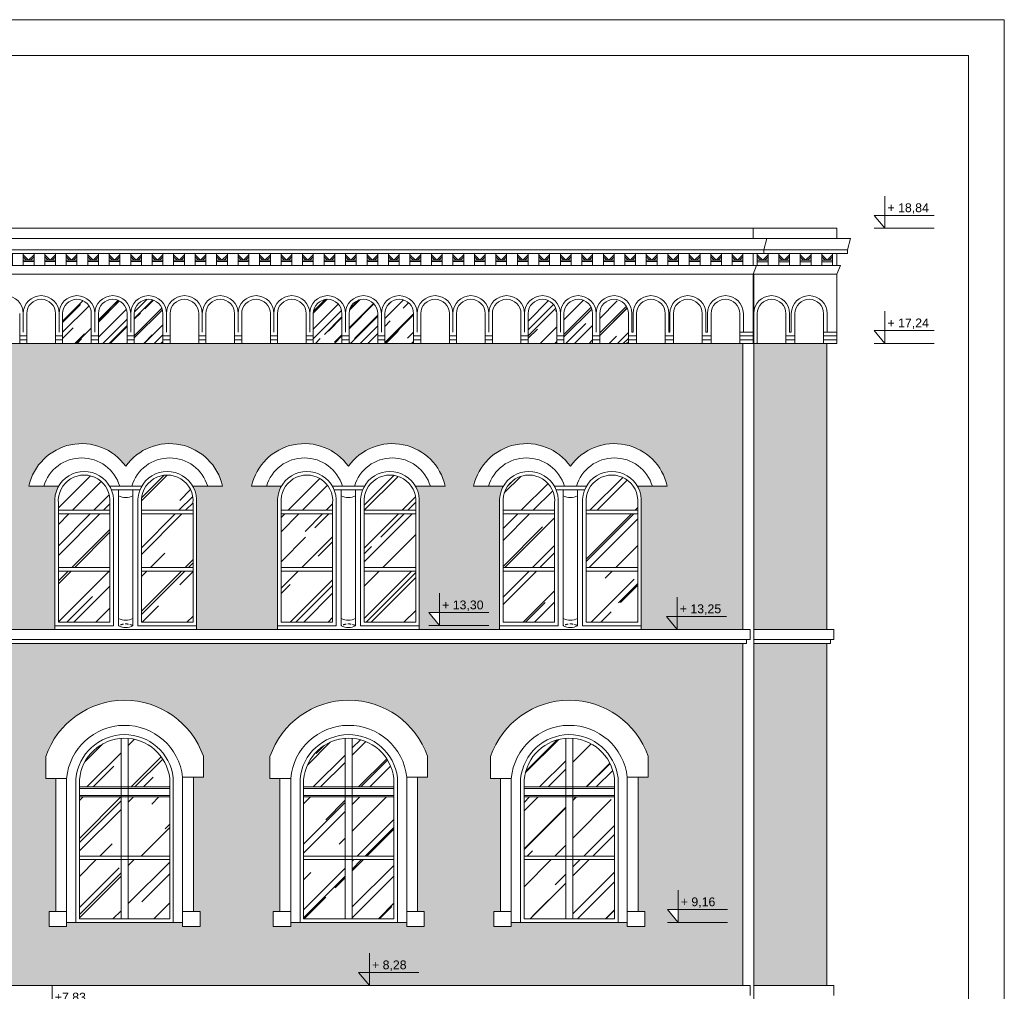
# Model space of a CAD drawing. Header units: millimetres. Extents: x -5254 to 173417, y -28809 to -6400.
# Tile 171 of 256: x 123612 to 124986, y -11898 to -10542. Entities that reach past the tile are written whole.
import ezdxf

# ---------------------------------------------------------------- set-up
doc = ezdxf.new("R2010")
doc.units = ezdxf.units.MM
doc.linetypes.add('HIDDEN', pattern=[9.525, 6.35, -3.175])
for name, color, linetype, lineweight in [('me_cegła', 7, 'Continuous', 5), ('me_cienka', 7, 'Continuous', 15), ('me_cienkie', 7, 'Continuous', 9), ('me_drewno', 7, 'Continuous', 15), ('me_koty', 7, 'Continuous', 13), ('me_szyby', 7, 'Continuous', 13), ('me_tabela', 7, 'Continuous', 20), ('me_ściany', 7, 'Continuous', 20)]:
    doc.layers.add(name, color=color, linetype=linetype, lineweight=lineweight)
doc.styles.add('TABELKA', font='arial.ttf')
pattern_1 = [(45, (102824.3, -22615.82), (47.41575, 126.442), [838.2, -111.76, 279.4, -55.88]), (45, (102857.1, -22543.51), (-92.06559, 13.03933), [167.64, -18.4404, 335.28, -41.91]), (45, (102810.472, -22562.476), (178.994465, 231.942055), [447.04, -78.232, 223.52, -55.88])]

# ---------------------------------------------------------------- blocks, each defined once
blk = doc.blocks.new('arch1')
at = {"layer": 'me_cienkie'}
for p, q in [((-42, 231.9), (-42, 202.6)), ((178, 231.4), (178, 201)), ((-42, 202.6), (-28, 202.6)), ((178, 201), (164, 201)), ((-13, 0), (149, 0))]:
    blk.add_line(p, q, dxfattribs=at)
for points in [[(-13, 202.6), (-38, 202.6)], [(-28, 15), (-28, 202.6)], [(-13, 0), (-13, 202.6)], [(149, 0), (149, 201)], [(149, 201), (174, 201)], [(164, 15), (164, 201)], [(-13, 4.5), (-13, -6), (-37.5, -6), (-37.5, 15)], [(-37.5, 15), (-13, 15)], [(149, 4.5), (149, -6), (173.5, -6), (173.5, 15)], [(173.5, 15), (149, 15)]]:
    blk.add_lwpolyline(points, dxfattribs=at)
blk.add_arc((67.9, 193.6), 116.4, 18.9472, 160.8043, dxfattribs=at)
blk = doc.blocks.new('*U11731')
at = {"layer": 'me_cienkie'}
for points in [[(-7.5, -8.5), (-7.5, 8.5)], [(-7.5, 6.5), (0, -1)], [(-7.5, 3.7), (-2.8, -1)], [(7.5, 6.5), (0, -1)], [(7.5, 3.7), (2.8, -1)], [(7.5, -8.5), (7.5, 8.5)], [(0, -1), (-7.5, -1)], [(0, -3), (-7.5, -3)], [(0, -1), (7.5, -1)], [(0, -3), (7.5, -3)]]:
    blk.add_lwpolyline(points, dxfattribs=at)
blk = doc.blocks.new('*U11732')
at = {"layer": 'me_cienkie', "color": 0, "linetype": 'ByBlock', "lineweight": -2, "transparency": 16777216}
for p in [(0, 0), (30, 0), (60, 0), (90, 0)]:
    blk.add_blockref('*U11731', p, dxfattribs=at)
blk = doc.blocks.new('*U11733')
at = {"layer": 'me_cienkie'}
for points in [[(-7.5, -8.5), (-7.5, 8.5)], [(-7.5, 6.5), (0, -1)], [(-7.5, 3.7), (-2.8, -1)], [(7.5, 6.5), (0, -1)], [(7.5, 3.7), (2.8, -1)], [(7.5, -8.5), (7.5, 8.5)], [(0, -1), (-7.5, -1)], [(0, -3), (-7.5, -3)], [(0, -1), (7.5, -1)], [(0, -3), (7.5, -3)]]:
    blk.add_lwpolyline(points, dxfattribs=at)
blk = doc.blocks.new('*U11734')
at = {"layer": 'me_cienkie', "color": 0, "linetype": 'ByBlock', "lineweight": -2, "transparency": 16777216}
for p in [(0, 0), (30, 0), (60, 0), (90, 0), (120, 0), (150, 0), (180, 0), (210, 0), (240, 0), (270, 0), (300, 0), (330, 0), (360, 0), (390, 0), (420, 0), (450, 0), (480, 0), (510, 0), (540, 0), (570, 0), (600, 0), (630, 0), (660, 0), (690, 0), (720, 0), (750, 0), (780, 0), (810, 0), (840, 0), (870, 0), (900, 0), (930, 0), (960, 0), (990, 0), (1020, 0), (1050, 0), (1080, 0)]:
    blk.add_blockref('*U11733', p, dxfattribs=at)
blk = doc.blocks.new('KOTA')
at = {"color": 0}
for p, q in [((0, 0), (0, 50)), ((-16.6, 20), (76.8, 20)), ((-16.6, 20), (0, 0))]:
    blk.add_line(p, q, dxfattribs=at)
at = {"color": 0, "style": 'TABELKA', "flags": 4}
blk.add_attdef('POZIOM', (1.4, 25), '', height=13.7, rotation=360, dxfattribs=at)

msp = doc.modelspace()

# ---------------------------------------------------------------- hatches: boundary and pattern name
at = {"layer": 'me_cegła'}
h = msp.add_hatch(dxfattribs=at)
h.set_pattern_fill('AR-BRSTD', color=256, scale=0.125)
h.set_pattern_definition([(0, (122242.051, -11393.04), (0, 8.467725), []), (90, (122242.051, -11393.04), (-12.7, 8.467725), [8.467725, -8.467725])])
h.paths.add_polyline_path([(122946.23, -11216.92, -0.1512883), (122951.64, -11193.2), (122910.08, -11193.2, -0.6510077), (123045.23, -11165.43, -0.6510077), (123180.38, -11193.2), (123138.83, -11193.2, -0.1512883), (123144.23, -11216.92), (123144.23, -11388.04), (123144.23, -11393.04), (123258.23, -11393.04), (123258.23, -11388.04), (123258.23, -11216.92, -0.1512883), (123263.64, -11193.2), (123222.08, -11193.2, -0.6510077), (123357.23, -11165.43, -0.6510077), (123492.38, -11193.2), (123450.83, -11193.2, -0.1512883), (123456.23, -11216.92), (123456.23, -11388.04), (123456.23, -11393.04), (123509.23, -11393.04), (123509.23, -10994.04), (122242.05, -10994.04), (122242.05, -11393.04), (122317.23, -11393.04), (122317.23, -11388.04), (122317.23, -11216.92, -0.1512883), (122322.64, -11193.2), (122281.08, -11193.2, -0.6510077), (122416.23, -11165.43, -0.6510077), (122551.38, -11193.2), (122509.83, -11193.2, -0.1512883), (122515.23, -11216.92), (122515.23, -11388.04), (122515.23, -11393.04), (122633.23, -11393.04), (122633.23, -11388.04), (122633.23, -11216.92, -0.1512883), (122638.64, -11193.2), (122597.08, -11193.2, -0.6510077), (122732.23, -11165.43, -0.6510077), (122867.38, -11193.2), (122825.83, -11193.2, -0.1512883), (122831.23, -11216.92), (122831.23, -11388.04), (122831.23, -11393.04), (122946.23, -11393.04), (122946.23, -11388.04)])
h.paths.add_polyline_path([(122864.39, -11387.62), (122849.48, -11369.62), (122864.39, -11369.62)], flags=16)
h.paths.add_polyline_path([(123971.56, -11216.92, -0.1512883), (123976.96, -11193.2), (123935.41, -11193.2, -0.6510077), (124070.56, -11165.43, -0.6510077), (124205.7, -11193.2), (124164.15, -11193.2, -0.1512883), (124169.56, -11216.92), (124169.56, -11388.04), (124169.56, -11393.04), (124281.56, -11393.04), (124281.56, -11388.04), (124281.56, -11216.92, -0.1512883), (124286.96, -11193.2), (124245.41, -11193.2, -0.6510077), (124380.56, -11165.43, -0.6510077), (124515.7, -11193.2), (124474.15, -11193.2, -0.1512883), (124479.56, -11216.92), (124479.56, -11388.04), (124479.56, -11393.04), (124621.55, -11393.04), (124621.55, -10994.04), (124607.55, -10994.04), (123526.23, -10994.04), (123526.23, -11393.04), (123660.56, -11393.04), (123660.56, -11388.04), (123660.56, -11216.92, -0.1512883), (123665.96, -11193.2), (123624.41, -11193.2, -0.6510077), (123759.56, -11165.43, -0.6510077), (123894.7, -11193.2), (123853.15, -11193.2, -0.1512883), (123858.56, -11216.92), (123858.56, -11388.04), (123858.56, -11393.04), (123971.56, -11393.04), (123971.56, -11388.04)])
h.paths.add_polyline_path([(124182.81, -11369.62), (124197.71, -11369.62), (124197.71, -11387.62)], flags=16)
h.paths.add_polyline_path([(124738.55, -10994.04), (124724.55, -10994.04), (124636.55, -10994.04), (124636.55, -11393.04), (124738.55, -11393.04)])
h.paths.add_polyline_path([(124529.6, -11376.67), (124594.81, -11376.67), (124594.81, -11354.49), (124529.6, -11354.49)], flags=24)
h.paths.add_polyline_path([(124197.76, -11371.25), (124262.97, -11371.25), (124262.97, -11349.07), (124197.76, -11349.07)], flags=24)
h = msp.add_hatch(dxfattribs=at)
h.set_pattern_fill('AR-BRSTD', color=256, scale=0.11)
h.set_pattern_definition([(0, (-1522.8736, -898.491), (0, 7.451598), []), (90, (-1522.874, -898.491), (-11.176, 7.451598), [7.451598, -7.451598])])
h.paths.add_polyline_path([(123509.23, -11413.04), (122242.05, -11413.04), (122242.05, -11808.04), (122270.76, -11808.04), (122270.76, -11807.95), (122255.85, -11789.95), (122317.73, -11789.95), (122317.73, -11787.04), (122327.23, -11787.04), (122327.23, -11601.05), (122313.2, -11601.05), (122313.2, -11570.66, -0.7123526), (122533.26, -11570.18), (122533.26, -11599.42), (122519.23, -11599.42), (122519.23, -11787.04), (122528.73, -11787.04), (122528.73, -11798.61), (122640.23, -11759.09), (122640.23, -11601.05), (122626.2, -11601.05), (122626.2, -11570.66, -0.7123526), (122846.26, -11570.18), (122846.26, -11599.42), (122832.23, -11599.42), (122832.23, -11691.04), (122871.73, -11677.04), (122954.73, -11706.46), (122954.73, -11601.05), (122940.7, -11601.05), (122940.7, -11570.66, -0.7123526), (123160.76, -11570.18), (123160.76, -11599.42), (123146.73, -11599.42), (123146.73, -11774.51), (123227.23, -11803.04), (123227.23, -11808.04), (123256.73, -11808.04), (123256.73, -11787.04), (123266.23, -11787.04), (123266.23, -11601.05), (123256.23, -11601.05), (123252.2, -11601.05), (123252.2, -11570.66, -0.7123526), (123472.26, -11570.18), (123472.26, -11599.42), (123458.23, -11599.42), (123458.23, -11787.04), (123467.73, -11787.04), (123467.73, -11808.04), (123509.23, -11808.04)])
h.paths.add_polyline_path([(122628.2, -11534.67), (122624.2, -11534.67), (122624.2, -11538.67), (122616.2, -11538.67), (122616.2, -11541.67), (122624.37, -11541.67), (122624.37, -11601.05), (122621.2, -11601.05), (122621.2, -11541.67), (122616.2, -11541.67), (122616.2, -11549.67), (122602.37, -11549.67), (122602.37, -11541.67), (122597.37, -11541.67), (122597.37, -11601.05), (122594.2, -11601.05), (122594.2, -11541.67), (122597.37, -11541.67), (122602.37, -11541.67), (122602.37, -11538.67), (122594.37, -11538.67), (122594.37, -11534.67), (122590.37, -11534.67), (122604.37, -11509.67), (122614.2, -11509.67)], flags=16)
h.paths.add_polyline_path([(124621.55, -11413.04), (123526.23, -11413.04), (123526.23, -11860.04), (123543.05, -11860.04), (123543.05, -11842.04), (123578.05, -11842.04), (123578.05, -11874.04), (123578.05, -11890.04), (124621.55, -11890.04)])
h.paths.add_polyline_path([(124181.06, -11570.18), (124181.06, -11599.42), (124167.03, -11599.42), (124167.03, -11787.04), (124176.53, -11787.04), (124176.53, -11808.04), (124152.03, -11808.04), (124152.03, -11802.04), (123990.03, -11802.04), (123990.03, -11808.04), (123965.53, -11808.04), (123965.53, -11787.04), (123975.03, -11787.04), (123975.03, -11601.05), (123961, -11601.05), (123961, -11570.66, -0.7123526)], flags=16)
h.paths.add_polyline_path([(123868.06, -11570.18), (123868.06, -11599.42), (123854.03, -11599.42), (123854.03, -11787.04), (123863.53, -11787.04), (123863.53, -11808.04), (123839.03, -11808.04), (123839.03, -11802.04), (123677.03, -11802.04), (123677.03, -11808.04), (123652.53, -11808.04), (123652.53, -11787.04), (123662.03, -11787.04), (123662.03, -11601.05), (123648, -11601.05), (123648, -11570.66, -0.7123526)], flags=16)
h.paths.add_polyline_path([(124152.03, -11802.04), (124152.03, -11599.42, 0.9036416), (123990.03, -11601.05), (123990.03, -11802.04)], flags=0)
h.paths.add_polyline_path([(124134.03, -11601.2), (124134.03, -11797.04), (124008.03, -11797.04), (124008.03, -11602.76, -0.9037378)], flags=0)
h.paths.add_polyline_path([(123677.03, -11601.05), (123677.03, -11802.04), (123839.03, -11802.04), (123839.03, -11599.42, 0.9036414)], flags=0)
h.paths.add_polyline_path([(123821.03, -11601.2), (123821.03, -11797.04), (123695.03, -11797.04), (123695.03, -11602.76, -0.9037378)], flags=0)
h.paths.add_polyline_path([(124066.03, -11613.04), (124076.03, -11613.04), (124076.03, -11670.33), (124076.03, -11714.54), (124066.03, -11714.54), (124066.03, -11670.33)], flags=0)
h.paths.add_polyline_path([(123763.03, -11613.04), (123763.03, -11670.33), (123763.03, -11714.54), (123753.03, -11714.54), (123753.03, -11670.33), (123753.03, -11613.04)], flags=0)
h.paths.add_polyline_path([(124269, -11570.66, -0.7123526), (124489.06, -11570.18), (124489.06, -11599.42), (124475.03, -11599.42), (124475.03, -11787.04), (124484.53, -11787.04), (124484.53, -11808.04), (124460.03, -11808.04), (124460.03, -11802.04), (124298.03, -11802.04), (124298.03, -11808.04), (124273.53, -11808.04), (124273.53, -11787.04), (124283.03, -11787.04), (124283.03, -11601.05), (124269, -11601.05)], flags=16)
h.paths.add_polyline_path([(124298.03, -11601.05), (124298.03, -11802.04), (124460.03, -11802.04), (124460.03, -11599.42, 0.9036414)], flags=0)
h.paths.add_polyline_path([(124442.03, -11601.2), (124442.03, -11797.04), (124316.03, -11797.04), (124316.03, -11602.76, -0.9037378)], flags=0)
h.paths.add_polyline_path([(124384.03, -11613.04), (124384.03, -11670.33), (124384.03, -11714.54), (124374.03, -11714.54), (124374.03, -11670.33), (124374.03, -11613.04)], flags=0)
h.paths.add_polyline_path([(124516.05, -11784.04), (124530.96, -11784.04), (124530.96, -11802.04)], flags=16)
h.paths.add_polyline_path([(124738.55, -11413.04), (124636.55, -11413.04), (124636.55, -11890.04), (124738.55, -11890.04)])
h.paths.add_polyline_path([(124099.84, -11873.67), (124155.5, -11873.67), (124155.5, -11851.49), (124099.84, -11851.49)], flags=24)
h.paths.add_polyline_path([(124531, -11785.67), (124586.66, -11785.67), (124586.66, -11763.49), (124531, -11763.49)], flags=24)
at = {"layer": 'me_szyby'}
h = msp.add_hatch(dxfattribs=at)
h.set_pattern_fill('AR-RROOF', color=256, angle=45)
h.set_pattern_definition([(45, (102824.302, -23994.794), (21.552615, 57.47364), [381, -50.8, 127, -25.4]), (45, (102839.21, -23961.927), (-41.847994, 5.92697), [76.2, -8.382, 152.4, -19.05]), (45, (102818.016, -23970.548), (81.36112, 105.428207), [203.2, -35.56, 101.6, -25.4])])
h.paths.add_polyline_path([(124421.55, -10994.04), (124461.55, -10994.04), (124461.55, -10952.27, 1), (124421.55, -10952.27)])
h.paths.add_polyline_path([(124371.55, -10994.04), (124411.55, -10994.04), (124411.55, -10952.27, 1), (124371.55, -10952.27)])
h.paths.add_polyline_path([(124321.55, -10994.04), (124361.55, -10994.04), (124361.55, -10952.27, 1), (124321.55, -10952.27)])
h.paths.add_polyline_path([(124161.55, -10952.27, 1), (124121.55, -10952.27), (124121.55, -10994.04), (124161.55, -10994.04)])
h.paths.add_polyline_path([(124111.55, -10952.27, 1), (124071.55, -10952.27), (124071.55, -10994.04), (124111.55, -10994.04)])
h.paths.add_polyline_path([(124021.55, -10994.04), (124061.55, -10994.04), (124061.55, -10952.27, 1), (124021.55, -10952.27)])
h.paths.add_polyline_path([(123771.55, -10994.04), (123811.55, -10994.04), (123811.55, -10952.27, 1), (123771.55, -10952.27)])
h.paths.add_polyline_path([(123761.55, -10952.27, 1), (123721.55, -10952.27), (123721.55, -10994.04), (123761.55, -10994.04)])
h.paths.add_polyline_path([(123711.55, -10952.27, 1), (123671.55, -10952.27), (123671.55, -10994.04), (123711.55, -10994.04)])
h = msp.add_hatch(dxfattribs=at)
h.set_pattern_fill('AR-RROOF', color=256, scale=2.2, angle=45)
h.set_pattern_definition([(45, (103445.3, -22615.82), (47.41575, 126.442), [838.2, -111.76, 279.4, -55.88]), (45, (103478.1, -22543.51), (-92.06559, 13.03933), [167.64, -18.4404, 335.28, -41.91]), (45, (103431.472, -22562.476), (178.994465, 231.942055), [447.04, -78.232, 223.52, -55.88])])
h.paths.add_polyline_path([(123781.56, -11311.71), (123853.56, -11311.71), (123853.56, -11383.04), (123781.56, -11383.04)])
h.paths.add_polyline_path([(123781.56, -11231.92), (123853.56, -11231.92), (123853.56, -11306.71), (123781.56, -11306.71)])
h.paths.add_polyline_path([(123853.56, -11216.92), (123853.56, -11226.92), (123781.56, -11226.92), (123781.56, -11216.92, -1.0903832)])
h.paths.add_polyline_path([(123737.56, -11216.92), (123737.56, -11226.92), (123665.56, -11226.92), (123665.56, -11216.92, -1.0903832)])
h.paths.add_polyline_path([(123665.56, -11231.92), (123737.56, -11231.92), (123737.56, -11306.71), (123665.56, -11306.71)])
h.paths.add_polyline_path([(123665.56, -11311.71), (123737.56, -11311.71), (123737.56, -11383.04), (123665.56, -11383.04)])
h = msp.add_hatch(dxfattribs=at)
h.set_pattern_fill('AR-RROOF', color=256, scale=2.2, angle=45)
h.set_pattern_definition([(45, (103134.3, -22615.82), (47.41575, 126.442), [838.2, -111.76, 279.4, -55.88]), (45, (103167.1, -22543.51), (-92.06559, 13.03933), [167.64, -18.4404, 335.28, -41.91]), (45, (103120.472, -22562.476), (178.994465, 231.942055), [447.04, -78.232, 223.52, -55.88])])
h.paths.add_polyline_path([(124092.56, -11311.71), (124164.56, -11311.71), (124164.56, -11383.04), (124092.56, -11383.04)])
h.paths.add_polyline_path([(124092.56, -11231.92), (124164.56, -11231.92), (124164.56, -11306.71), (124092.56, -11306.71)])
h.paths.add_polyline_path([(124164.56, -11216.92), (124164.56, -11226.92), (124092.56, -11226.92), (124092.56, -11216.92, -1.0903832)])
h.paths.add_polyline_path([(124048.56, -11216.92), (124048.56, -11226.92), (123976.56, -11226.92), (123976.56, -11216.92, -1.0903832)])
h.paths.add_polyline_path([(123976.56, -11231.92), (124048.56, -11231.92), (124048.56, -11306.71), (123976.56, -11306.71)])
h.paths.add_polyline_path([(123976.56, -11311.71), (124048.56, -11311.71), (124048.56, -11383.04), (123976.56, -11383.04)])
h = msp.add_hatch(dxfattribs=at)
h.set_pattern_fill('AR-RROOF', color=256, scale=2.2, angle=45)
h.set_pattern_definition(pattern_1)
h.paths.add_polyline_path([(124402.56, -11311.71), (124474.56, -11311.71), (124474.56, -11383.04), (124402.56, -11383.04)])
h.paths.add_polyline_path([(124402.56, -11231.92), (124474.56, -11231.92), (124474.56, -11306.71), (124402.56, -11306.71)])
h.paths.add_polyline_path([(124474.56, -11216.92), (124474.56, -11226.92), (124402.56, -11226.92), (124402.56, -11216.92, -1.0903832)])
h.paths.add_polyline_path([(124358.56, -11216.92), (124358.56, -11226.92), (124286.56, -11226.92), (124286.56, -11216.92, -1.0903832)])
h.paths.add_polyline_path([(124286.56, -11231.92), (124358.56, -11231.92), (124358.56, -11306.71), (124286.56, -11306.71)])
h.paths.add_polyline_path([(124286.56, -11311.71), (124358.56, -11311.71), (124358.56, -11383.04), (124286.56, -11383.04)])
h = msp.add_hatch(dxfattribs=at)
h.set_pattern_fill('AR-RROOF', color=256, scale=2.2, angle=45)
h.set_pattern_definition(pattern_1)
h.paths.add_polyline_path([(124384.03, -11613.04), (124384.03, -11545.23, -0.3592557), (124442.03, -11601.2), (124442.03, -11613.04)])
h.paths.add_polyline_path([(124374.03, -11545.24), (124374.03, -11613.04), (124316.03, -11613.04), (124316.03, -11602.76, -0.3655516)])
h.paths.add_polyline_path([(124384.03, -11627.04), (124442.03, -11627.04), (124442.03, -11709.54), (124384.03, -11709.54), (124384.03, -11670.33)])
h.paths.add_polyline_path([(124374.03, -11709.54), (124316.03, -11709.54), (124316.03, -11627.04), (124374.03, -11627.04), (124374.03, -11670.33)])
h.paths.add_polyline_path([(124442.03, -11797.04), (124384.03, -11797.04), (124384.03, -11745.62), (124384.03, -11714.54), (124384.03, -11714.54), (124442.03, -11714.54)])
h.paths.add_polyline_path([(124316.03, -11714.54), (124374.03, -11714.54), (124374.03, -11745.62), (124374.03, -11797.04), (124316.03, -11797.04)])
h.paths.add_polyline_path([(124076.03, -11745.62), (124076.03, -11714.54), (124076.03, -11714.54), (124134.03, -11714.54), (124134.03, -11797.04), (124076.03, -11797.04)])
h.paths.add_polyline_path([(124076.03, -11670.33), (124076.03, -11627.04), (124134.03, -11627.04), (124134.03, -11709.54), (124076.03, -11709.54)])
h.paths.add_polyline_path([(124134.03, -11601.2), (124134.03, -11613.04), (124076.03, -11613.04), (124076.03, -11545.23, -0.3592557)])
h.paths.add_polyline_path([(124066.03, -11545.24), (124066.03, -11613.04), (124008.03, -11613.04), (124008.03, -11602.76, -0.3655516)])
h.paths.add_polyline_path([(124008.03, -11627.04), (124066.03, -11627.04), (124066.03, -11670.33), (124066.03, -11709.54), (124008.03, -11709.54)])
h.paths.add_polyline_path([(124066.03, -11797.04), (124008.03, -11797.04), (124008.03, -11714.54), (124066.03, -11714.54), (124066.03, -11745.62)])
h.paths.add_polyline_path([(123821.03, -11797.04), (123763.03, -11797.04), (123763.03, -11745.62), (123763.03, -11714.54), (123763.03, -11714.54), (123821.03, -11714.54)])
h.paths.add_polyline_path([(123763.03, -11709.54), (123763.03, -11670.33), (123763.03, -11627.04), (123821.03, -11627.04), (123821.03, -11709.54)])
h.paths.add_polyline_path([(123821.03, -11601.2), (123821.03, -11613.04), (123763.03, -11613.04), (123763.03, -11545.23, -0.3592557)])
h.paths.add_polyline_path([(123753.03, -11545.24), (123753.03, -11613.04), (123695.03, -11613.04), (123695.03, -11602.76, -0.3655516)])
h.paths.add_polyline_path([(123753.03, -11670.33), (123753.03, -11709.54), (123695.03, -11709.54), (123695.03, -11627.04), (123753.03, -11627.04)])
h.paths.add_polyline_path([(123753.03, -11797.04), (123695.03, -11797.04), (123695.03, -11714.54), (123753.03, -11714.54), (123753.03, -11745.62)])

# ---------------------------------------------------------------- linework, layer by layer
at = {"layer": 'me_cienka'}
msp.add_line((124636.55, -12149.77), (124636.55, -10897.27), dxfattribs=at)
for points in [[(123498.55, -10847.27), (123498.55, -10833.27), (124485.55, -10833.27)], [(124635.55, -10847.27), (124635.55, -10833.27), (124485.55, -10833.27)], [(124752.55, -10847.27), (124752.55, -10833.27), (124635.55, -10833.27)], [(123486.55, -10847.27), (124485.55, -10847.27)], [(124635.55, -10847.27), (124485.55, -10847.27)], [(124752.55, -10847.27), (124635.55, -10847.27)]]:
    msp.add_lwpolyline(points, dxfattribs=at)
at = {"layer": 'me_cienkie'}
for p, q in [((124804.68, -10833.27), (124888.7, -10833.27)), ((124635.55, -10978.37), (124635.55, -10897.27)), ((124752.55, -10978.37), (124752.55, -10897.27)), ((123621.55, -10983.37), (123611.55, -10983.37)), ((123671.55, -10983.37), (123661.55, -10983.37)), ((123721.55, -10983.37), (123711.55, -10983.37)), ((123771.55, -10983.37), (123761.55, -10983.37)), ((123821.55, -10983.37), (123811.55, -10983.37)), ((123871.55, -10983.37), (123861.55, -10983.37)), ((123921.55, -10983.37), (123911.55, -10983.37)), ((123971.55, -10983.37), (123961.55, -10983.37)), ((124021.55, -10983.37), (124011.55, -10983.37)), ((124071.55, -10983.37), (124061.55, -10983.37)), ((124121.55, -10983.37), (124111.55, -10983.37)), ((124171.55, -10983.37), (124161.55, -10983.37)), ((124221.55, -10983.37), (124211.55, -10983.37)), ((124271.55, -10983.37), (124261.55, -10983.37)), ((124321.55, -10983.37), (124311.55, -10983.37)), ((124371.55, -10983.37), (124361.55, -10983.37)), ((124421.55, -10983.37), (124411.55, -10983.37)), ((124473.05, -10983.37), (124461.55, -10983.37)), ((124468.05, -10978.37), (124466.55, -10978.37)), ((124524.55, -10983.37), (124513.05, -10983.37)), ((124519.55, -10978.37), (124518.05, -10978.37)), ((124635.55, -10994.04), (124635.55, -10978.37)), ((124752.55, -10994.04), (124752.55, -10978.37)), ((124752.55, -10994.04), (118907.65, -10994.04)), ((123621.55, -10989.04), (123611.55, -10989.04)), ((123671.55, -10989.04), (123661.55, -10989.04)), ((123721.55, -10989.04), (123711.55, -10989.04)), ((123771.55, -10989.04), (123761.55, -10989.04)), ((123821.55, -10989.04), (123811.55, -10989.04)), ((123871.55, -10989.04), (123861.55, -10989.04)), ((123921.55, -10989.04), (123911.55, -10989.04)), ((123971.55, -10989.04), (123961.55, -10989.04)), ((124021.55, -10989.04), (124011.55, -10989.04)), ((124071.55, -10989.04), (124061.55, -10989.04)), ((124121.55, -10989.04), (124111.55, -10989.04)), ((124171.55, -10989.04), (124161.55, -10989.04)), ((124221.55, -10989.04), (124211.55, -10989.04)), ((124271.55, -10989.04), (124261.55, -10989.04)), ((124321.55, -10989.04), (124311.55, -10989.04)), ((124371.55, -10989.04), (124361.55, -10989.04)), ((124421.55, -10989.04), (124411.55, -10989.04)), ((124473.05, -10989.04), (124461.55, -10989.04)), ((124524.55, -10989.04), (124513.05, -10989.04)), ((124804.68, -10994.04), (124888.7, -10994.04)), ((123660.56, -11388.04), (123660.56, -11393.04)), ((123858.56, -11388.04), (123858.56, -11393.04)), ((123971.56, -11388.04), (123971.56, -11393.04)), ((124169.56, -11388.04), (124169.56, -11393.04)), ((124266.82, -11387.62), (124182.81, -11387.62)), ((124281.56, -11388.04), (124281.56, -11393.04)), ((124479.56, -11393.04), (124479.56, -11388.04)), ((123839.03, -11802.04), (123677.03, -11802.04)), ((123827.06, -11802.04), (123689.06, -11802.04)), ((123827.06, -11802.04), (123689.06, -11802.04)), ((123827.06, -11802.04), (123689.06, -11802.04)), ((123826.03, -11802.04), (123690.03, -11802.04)), ((124152.03, -11802.04), (123990.03, -11802.04)), ((124140.05, -11802.04), (124002.05, -11802.04)), ((124140.05, -11802.04), (124002.05, -11802.04)), ((124140.05, -11802.04), (124002.05, -11802.04)), ((124139.03, -11802.04), (124003.03, -11802.04)), ((124460.03, -11802.04), (124298.03, -11802.04)), ((124448.05, -11802.04), (124310.05, -11802.04)), ((124447.03, -11802.04), (124311.03, -11802.04)), ((124516.05, -11802.04), (124600.07, -11802.04))]:
    msp.add_line(p, q, dxfattribs=at)
for points in [[(123486.55, -10847.27), (124466.24, -10847.27)], [(124485.55, -10847.27), (124466.24, -10847.27)], [(124485.55, -10847.27), (124504.86, -10847.27)], [(124635.55, -10847.27), (124504.86, -10847.27)], [(124602.55, -10847.27), (124621.86, -10847.27)], [(124635.55, -10847.27), (124654.86, -10847.27)], [(124650.55, -10863.27), (124654.86, -10847.27)], [(124752.55, -10847.27), (124654.86, -10847.27)], [(124752.55, -10847.27), (124771.86, -10847.27)], [(124767.55, -10863.27), (124771.86, -10847.27)], [(123497.23, -10863.27), (124500.55, -10863.27)], [(123497.23, -10868.27), (124470.55, -10868.27)], [(124485.55, -10868.27), (124470.55, -10868.27)], [(124485.55, -10868.27), (124500.55, -10868.27)], [(124635.55, -10863.27), (124500.55, -10863.27)], [(124635.55, -10868.27), (124500.55, -10868.27)], [(124602.55, -10868.27), (124617.55, -10868.27)], [(124635.55, -10863.27), (124650.55, -10863.27), (124650.55, -10868.27)], [(124635.55, -10868.27), (124650.55, -10868.27)], [(124635.55, -10885.27), (124635.55, -10868.27)], [(124752.55, -10863.27), (124650.55, -10863.27)], [(124752.55, -10868.27), (124650.55, -10868.27)], [(124752.55, -10863.27), (124767.55, -10863.27), (124767.55, -10868.27)], [(124752.55, -10868.27), (124767.55, -10868.27)], [(124752.55, -10885.27), (124752.55, -10868.27)], [(123507.23, -10885.27), (124490.55, -10885.27)], [(124635.55, -10885.27), (124490.55, -10885.27)], [(124640.55, -10885.27), (124635.55, -10897.27)], [(124635.55, -10897.27), (124640.55, -10885.27), (124635.55, -10885.27)], [(124752.55, -10885.27), (124640.55, -10885.27)], [(124757.55, -10885.27), (124752.55, -10897.27)], [(124752.55, -10897.27), (124757.55, -10885.27), (124752.55, -10885.27)], [(124485.55, -10897.27), (123512.23, -10897.27)], [(124485.55, -10897.27), (124635.55, -10897.27)], [(124635.55, -10897.27), (124752.55, -10897.27)], [(123611.55, -10952.27), (123611.55, -10994.04)], [(123616.55, -10952.27), (123616.55, -10978.37)], [(123616.55, -10952.27), (123616.55, -10978.37)], [(123616.55, -10952.27), (123616.55, -10978.37)], [(123621.55, -10952.27), (123621.55, -10994.04)], [(123661.55, -10952.27), (123661.55, -10994.04)], [(123666.55, -10952.27), (123666.55, -10978.37)], [(123666.55, -10952.27), (123666.55, -10978.37)], [(123671.55, -10952.27), (123671.55, -10994.04)], [(123711.55, -10952.27), (123711.55, -10994.04)], [(123716.55, -10952.27), (123716.55, -10978.37)], [(123716.55, -10952.27), (123716.55, -10978.37)], [(123721.55, -10952.27), (123721.55, -10994.04)], [(123761.55, -10952.27), (123761.55, -10994.04)], [(123766.55, -10952.27), (123766.55, -10978.37)], [(123766.55, -10952.27), (123766.55, -10978.37)], [(123771.55, -10952.27), (123771.55, -10994.04)], [(123811.55, -10952.27), (123811.55, -10994.04)], [(123816.55, -10952.27), (123816.55, -10978.37)], [(123816.55, -10952.27), (123816.55, -10978.37)], [(123816.55, -10952.27), (123816.55, -10978.37)], [(123821.55, -10952.27), (123821.55, -10994.04)], [(123861.55, -10952.27), (123861.55, -10994.04)], [(123866.55, -10952.27), (123866.55, -10978.37)], [(123866.55, -10952.27), (123866.55, -10978.37)], [(123866.55, -10952.27), (123866.55, -10978.37)], [(123866.55, -10952.27), (123866.55, -10978.37)], [(123866.55, -10952.27), (123866.55, -10978.37)], [(123871.55, -10952.27), (123871.55, -10994.04)], [(123911.55, -10952.27), (123911.55, -10994.04)], [(123916.55, -10952.27), (123916.55, -10978.37)], [(123916.55, -10952.27), (123916.55, -10978.37)], [(123916.55, -10952.27), (123916.55, -10978.37)], [(123916.55, -10952.27), (123916.55, -10978.37)], [(123916.55, -10952.27), (123916.55, -10978.37)], [(123921.55, -10952.27), (123921.55, -10994.04)], [(123961.55, -10952.27), (123961.55, -10994.04)], [(123966.55, -10952.27), (123966.55, -10978.37)], [(123966.55, -10952.27), (123966.55, -10978.37)], [(123966.55, -10952.27), (123966.55, -10978.37)], [(123966.55, -10952.27), (123966.55, -10978.37)], [(123966.55, -10952.27), (123966.55, -10978.37)], [(123971.55, -10952.27), (123971.55, -10994.04)], [(124011.55, -10952.27), (124011.55, -10994.04)], [(124016.55, -10952.27), (124016.55, -10978.37)], [(124016.55, -10952.27), (124016.55, -10978.37)], [(124016.55, -10952.27), (124016.55, -10978.37)], [(124016.55, -10952.27), (124016.55, -10978.37)], [(124021.55, -10952.27), (124021.55, -10994.04)], [(124061.55, -10952.27), (124061.55, -10994.04)], [(124066.55, -10952.27), (124066.55, -10978.37)], [(124066.55, -10952.27), (124066.55, -10978.37)], [(124071.55, -10952.27), (124071.55, -10994.04)], [(124111.55, -10952.27), (124111.55, -10994.04)], [(124116.55, -10952.27), (124116.55, -10978.37)], [(124116.55, -10952.27), (124116.55, -10978.37)], [(124121.55, -10952.27), (124121.55, -10994.04)], [(124161.55, -10952.27), (124161.55, -10994.04)], [(124166.55, -10952.27), (124166.55, -10978.37)], [(124166.55, -10952.27), (124166.55, -10978.37)], [(124171.55, -10952.27), (124171.55, -10994.04)], [(124211.55, -10952.27), (124211.55, -10994.04)], [(124216.55, -10952.27), (124216.55, -10978.37)], [(124216.55, -10952.27), (124216.55, -10978.37)], [(124216.55, -10952.27), (124216.55, -10978.37)], [(124221.55, -10952.27), (124221.55, -10994.04)], [(124261.55, -10952.27), (124261.55, -10994.04)], [(124266.55, -10952.27), (124266.55, -10978.37)], [(124266.55, -10952.27), (124266.55, -10978.37)], [(124266.55, -10952.27), (124266.55, -10978.37)], [(124271.55, -10952.27), (124271.55, -10994.04)], [(124311.55, -10952.27), (124311.55, -10994.04)], [(124316.55, -10952.27), (124316.55, -10978.37)], [(124316.55, -10952.27), (124316.55, -10978.37)], [(124316.55, -10952.27), (124316.55, -10978.37)], [(124321.55, -10952.27), (124321.55, -10994.04)], [(124361.55, -10952.27), (124361.55, -10994.04)], [(124366.55, -10952.27), (124366.55, -10978.37)], [(124366.55, -10952.27), (124366.55, -10978.37)], [(124371.55, -10952.27), (124371.55, -10994.04)], [(124411.55, -10952.27), (124411.55, -10994.04)], [(124416.55, -10952.27), (124416.55, -10978.37)], [(124416.55, -10952.27), (124416.55, -10978.37)], [(124421.55, -10952.27), (124421.55, -10994.04)], [(124461.55, -10952.27), (124461.55, -10994.04)], [(124466.55, -10952.27), (124466.55, -10978.37)], [(124468.05, -10952.27), (124468.05, -10978.37)], [(124473.05, -10952.27), (124473.05, -10994.04)], [(124513.05, -10952.27), (124513.05, -10994.04)], [(124518.05, -10952.27), (124518.05, -10978.37)], [(124519.55, -10952.27), (124519.55, -10978.37)], [(124524.55, -10952.27), (124524.55, -10994.04)], [(124564.55, -10952.27), (124564.55, -10994.04)], [(124569.55, -10952.27), (124569.55, -10978.37)], [(124572.05, -10952.27), (124572.05, -10978.37)], [(124577.05, -10952.27), (124577.05, -10994.04)], [(124617.05, -10952.27), (124617.05, -10994.04)], [(124622.05, -10952.27), (124622.05, -10978.37)], [(124636.55, -10952.27), (124636.55, -10978.37)], [(124641.55, -10952.27), (124641.55, -10994.04)], [(124681.55, -10952.27), (124681.55, -10994.04)], [(124686.55, -10952.27), (124686.55, -10978.37)], [(124689.05, -10952.27), (124689.05, -10978.37)], [(124694.05, -10952.27), (124694.05, -10994.04)], [(124734.05, -10952.27), (124734.05, -10994.04)], [(124739.05, -10952.27), (124739.05, -10978.37)], [(124577.05, -10983.37), (124564.55, -10983.37)], [(124572.05, -10978.37), (124569.55, -10978.37)], [(124635.55, -10978.37), (124617.05, -10978.37)], [(124635.55, -10983.37), (124617.05, -10983.37)], [(124694.05, -10983.37), (124681.55, -10983.37)], [(124689.05, -10978.37), (124686.55, -10978.37)], [(124752.55, -10978.37), (124734.05, -10978.37)], [(124752.55, -10983.37), (124734.05, -10983.37)], [(124577.05, -10989.04), (124564.55, -10989.04)], [(124579.55, -10994.04), (124564.55, -10994.04)], [(124607.55, -10994.04), (124635.55, -10994.04)], [(124635.55, -10989.04), (124617.05, -10989.04)], [(124694.05, -10989.04), (124681.55, -10989.04)], [(124696.55, -10994.04), (124681.55, -10994.04)], [(124724.55, -10994.04), (124752.55, -10994.04)], [(124752.55, -10989.04), (124734.05, -10989.04)], [(123665.96, -11193.2), (123624.41, -11193.2)], [(123781.96, -11193.2), (123737.15, -11193.2)], [(123779.5, -11198.2), (123739.61, -11198.2)], [(123749.56, -11388.04), (123749.56, -11198.2)], [(123769.56, -11388.04), (123769.56, -11198.2)], [(123853.15, -11193.2), (123894.7, -11193.2)], [(123976.96, -11193.2), (123935.41, -11193.2)], [(124092.96, -11193.2), (124048.15, -11193.2)], [(124090.5, -11198.2), (124050.61, -11198.2)], [(124060.56, -11388.04), (124060.56, -11198.2)], [(124080.56, -11388.04), (124080.56, -11198.2)], [(124164.15, -11193.2), (124205.7, -11193.2)], [(124286.96, -11193.2), (124245.41, -11193.2)], [(124402.96, -11193.2), (124358.15, -11193.2)], [(124400.5, -11198.2), (124360.61, -11198.2)], [(124370.56, -11388.04), (124370.56, -11198.2)], [(124390.56, -11388.04), (124390.56, -11198.2)], [(124474.15, -11193.2), (124515.7, -11193.2)], [(123677.03, -11802.04), (123677.03, -11601.05)], [(123839.03, -11802.04), (123839.03, -11599.42)], [(123990.03, -11802.04), (123990.03, -11601.05)], [(124152.03, -11802.04), (124152.03, -11599.42)], [(124298.03, -11802.04), (124298.03, -11601.05)], [(124460.03, -11802.04), (124460.03, -11599.42)]]:
    msp.add_lwpolyline(points, dxfattribs=at)
for centre, radius, start, end in [((123591.55, -10952.27), 25, 0, 180), ((123641.55, -10952.27), 25, 0, 180), ((123691.55, -10952.27), 25, 0, 180), ((123741.55, -10952.27), 25, 0, 180), ((123791.55, -10952.27), 25, 0, 180), ((123841.55, -10952.27), 25, 0, 180), ((123891.55, -10952.27), 25, 0, 180), ((123941.55, -10952.27), 25, 0, 180), ((123991.55, -10952.27), 25, 0, 180), ((124041.55, -10952.27), 25, 0, 180), ((124091.55, -10952.27), 25, 0, 180), ((124141.55, -10952.27), 25, 0, 180), ((124191.55, -10952.27), 25, 0, 180), ((124241.55, -10952.27), 25, 0, 180), ((124291.55, -10952.27), 25, 0, 180), ((124341.55, -10952.27), 25, 0, 180), ((124391.55, -10952.27), 25, 0, 180), ((124441.55, -10952.27), 25, 0, 180), ((124493.05, -10952.27), 25, 0, 180), ((124544.55, -10952.27), 25, 0, 180), ((124597.05, -10952.27), 25, 0, 180), ((124661.55, -10952.27), 25, 0, 180), ((124714.05, -10952.27), 25, 0, 180), ((123641.55, -10952.27), 20, 0, 180), ((123691.55, -10952.27), 20, 0, 180), ((123741.55, -10952.27), 20, 0, 180), ((123791.55, -10952.27), 20, 0, 180), ((123841.55, -10952.27), 20, 0, 180), ((123891.55, -10952.27), 20, 0, 180), ((123941.55, -10952.27), 20, 0, 180), ((123991.55, -10952.27), 20, 0, 180), ((124041.55, -10952.27), 20, 0, 180), ((124091.55, -10952.27), 20, 0, 180), ((124141.55, -10952.27), 20, 0, 180), ((124191.55, -10952.27), 20, 0, 180), ((124241.55, -10952.27), 20, 0, 180), ((124291.55, -10952.27), 20, 0, 180), ((124341.55, -10952.27), 20, 0, 180), ((124391.55, -10952.27), 20, 0, 180), ((124441.55, -10952.27), 20, 0, 180), ((124493.05, -10952.27), 20, 0, 180), ((124544.55, -10952.27), 20, 0, 180), ((124597.05, -10952.27), 20, 0, 180), ((124661.55, -10952.27), 20, 0, 180), ((124714.05, -10952.27), 20, 0, 180), ((123698.13, -11209.22), 75.44, 35.48267, 167.74043), ((123820.99, -11209.22), 75.44, 12.25957, 144.51733), ((124009.13, -11209.22), 75.44, 35.48267, 167.74043), ((124131.99, -11209.22), 75.44, 12.25957, 144.51733), ((124319.13, -11209.22), 75.44, 35.48267, 167.74043), ((124441.99, -11209.22), 75.44, 12.25957, 144.51733), ((123698.13, -11209.22), 55.44, 16.79471, 163.20529), ((123820.99, -11209.22), 55.44, 16.79471, 163.20529), ((124009.13, -11209.22), 55.44, 16.79471, 163.20529), ((124131.99, -11209.22), 55.44, 16.79471, 163.20529), ((124319.13, -11209.22), 55.44, 16.79471, 163.20529), ((124441.99, -11209.22), 55.44, 16.79471, 163.20529), ((123820.99, -11209.22), 75.44, 162.84299, 163.20529), ((124131.99, -11209.22), 75.44, 162.84299, 163.20529), ((124441.99, -11209.22), 75.44, 162.84299, 163.20529), ((123759.56, -11188.48), 20.77, 241.21372, 298.78628), ((124070.56, -11188.48), 20.77, 241.21372, 298.78628), ((124380.56, -11188.48), 20.77, 241.21372, 298.78628), ((123759.56, -11359.56), 20.77, 241.21372, 298.78628), ((124070.56, -11359.56), 20.77, 241.21372, 298.78628), ((124380.56, -11359.56), 20.77, 241.21372, 298.78628), ((123759.56, -11369.84), 20.77, 241.21372, 298.78628), ((124070.56, -11369.84), 20.77, 241.21372, 298.78628), ((124380.56, -11369.84), 20.77, 241.21372, 298.78628), ((123758.12, -11608.46), 81.42, 6.37045, 174.77956), ((124071.11, -11608.46), 81.42, 6.37045, 174.77956), ((124379.11, -11608.46), 81.42, 6.37045, 174.77956)]:
    msp.add_arc(centre, radius, start, end, dxfattribs=at)
at = {"layer": 'me_cienkie', "linetype": 'HIDDEN', "ltscale": 0.7}
for centre in [(123759.56, -11406.24), (124070.56, -11406.24), (124380.56, -11406.24)]:
    msp.add_arc(centre, 20.77, 61.21372, 118.78628, dxfattribs=at)
at = {"layer": 'me_drewno'}
for points in [[(123660.56, -11388.04), (123660.56, -11216.92)], [(123665.56, -11383.04), (123665.56, -11216.92)], [(123737.56, -11383.04), (123737.56, -11216.92)], [(123742.56, -11388.04), (123742.56, -11216.92)], [(123776.56, -11388.04), (123776.56, -11216.92)], [(123781.56, -11383.04), (123781.56, -11216.92)], [(123853.56, -11383.04), (123853.56, -11216.92)], [(123858.56, -11388.04), (123858.56, -11216.92)], [(123971.56, -11388.04), (123971.56, -11216.92)], [(123976.56, -11383.04), (123976.56, -11216.92)], [(124048.56, -11383.04), (124048.56, -11216.92)], [(124053.56, -11388.04), (124053.56, -11216.92)], [(124087.56, -11388.04), (124087.56, -11216.92)], [(124092.56, -11383.04), (124092.56, -11216.92)], [(124164.56, -11383.04), (124164.56, -11216.92)], [(124169.56, -11388.04), (124169.56, -11216.92)], [(124281.56, -11388.04), (124281.56, -11216.92)], [(124286.56, -11383.04), (124286.56, -11216.92)], [(124358.56, -11383.04), (124358.56, -11216.92)], [(124363.56, -11388.04), (124363.56, -11216.92)], [(124397.56, -11388.04), (124397.56, -11216.92)], [(124402.56, -11383.04), (124402.56, -11216.92)], [(124474.56, -11383.04), (124474.56, -11216.92)], [(124479.56, -11388.04), (124479.56, -11216.92)], [(123737.56, -11226.92), (123665.56, -11226.92)], [(123737.56, -11231.92), (123665.56, -11231.92)], [(123853.56, -11226.92), (123781.56, -11226.92)], [(123853.56, -11231.92), (123781.56, -11231.92)], [(124048.56, -11226.92), (123976.56, -11226.92)], [(124048.56, -11231.92), (123976.56, -11231.92)], [(124164.56, -11226.92), (124092.56, -11226.92)], [(124164.56, -11231.92), (124092.56, -11231.92)], [(124358.56, -11226.92), (124286.56, -11226.92)], [(124358.56, -11231.92), (124286.56, -11231.92)], [(124474.56, -11226.92), (124402.56, -11226.92)], [(124474.56, -11231.92), (124402.56, -11231.92)], [(123737.56, -11306.71), (123665.56, -11306.71)], [(123737.56, -11311.71), (123665.56, -11311.71)], [(123853.56, -11306.71), (123781.56, -11306.71)], [(123853.56, -11311.71), (123781.56, -11311.71)], [(124048.56, -11306.71), (123976.56, -11306.71)], [(124048.56, -11311.71), (123976.56, -11311.71)], [(124164.56, -11306.71), (124092.56, -11306.71)], [(124164.56, -11311.71), (124092.56, -11311.71)], [(124358.56, -11306.71), (124286.56, -11306.71)], [(124358.56, -11311.71), (124286.56, -11311.71)], [(124474.56, -11306.71), (124402.56, -11306.71)], [(124474.56, -11311.71), (124402.56, -11311.71)], [(123737.56, -11383.04), (123665.56, -11383.04)], [(123853.56, -11383.04), (123781.56, -11383.04)], [(124048.56, -11383.04), (123976.56, -11383.04)], [(124164.56, -11383.04), (124092.56, -11383.04)], [(124358.56, -11383.04), (124286.56, -11383.04)], [(124474.56, -11383.04), (124402.56, -11383.04)], [(123742.56, -11388.04), (123660.56, -11388.04)], [(123858.56, -11388.04), (123776.56, -11388.04)], [(124053.56, -11388.04), (123971.56, -11388.04)], [(124169.56, -11388.04), (124087.56, -11388.04)], [(124363.56, -11388.04), (124281.56, -11388.04)], [(124479.56, -11388.04), (124397.56, -11388.04)], [(123753.03, -11670.33), (123753.03, -11545.24)], [(123763.03, -11670.33), (123763.03, -11545.23)], [(124066.03, -11670.33), (124066.03, -11545.24)], [(124076.03, -11670.33), (124076.03, -11545.23)], [(124374.03, -11670.33), (124374.03, -11545.24)], [(124384.03, -11670.33), (124384.03, -11545.23)], [(123690.03, -11604.39), (123690.03, -11601.69)], [(123690.03, -11797.04), (123690.03, -11603.04)], [(123695.03, -11797.04), (123695.03, -11603.04)], [(123821.03, -11797.04), (123821.03, -11601.2)], [(123826.03, -11603.04), (123826.03, -11600.35)], [(123826.03, -11797.04), (123826.03, -11603.04)], [(124003.03, -11604.39), (124003.03, -11601.69)], [(124003.03, -11797.04), (124003.03, -11603.04)], [(124008.03, -11797.04), (124008.03, -11603.04)], [(124134.03, -11797.04), (124134.03, -11601.2)], [(124139.03, -11603.04), (124139.03, -11600.35)], [(124139.03, -11797.04), (124139.03, -11603.04)], [(124311.03, -11604.39), (124311.03, -11601.69)], [(124311.03, -11797.04), (124311.03, -11603.04)], [(124316.03, -11797.04), (124316.03, -11603.04)], [(124442.03, -11797.04), (124442.03, -11601.2)], [(124447.03, -11603.04), (124447.03, -11600.35)], [(124447.03, -11797.04), (124447.03, -11603.04)], [(123821.03, -11613.04), (123695.03, -11613.04)], [(123821.03, -11615.04), (123695.03, -11615.04)], [(124134.03, -11613.04), (124008.03, -11613.04)], [(124134.03, -11615.04), (124008.03, -11615.04)], [(124442.03, -11613.04), (124316.03, -11613.04)], [(124442.03, -11615.04), (124316.03, -11615.04)], [(123821.03, -11625.04), (123695.03, -11625.04)], [(123821.03, -11627.04), (123695.03, -11627.04)], [(124134.03, -11625.04), (124008.03, -11625.04)], [(124134.03, -11627.04), (124008.03, -11627.04)], [(124442.03, -11625.04), (124316.03, -11625.04)], [(124442.03, -11627.04), (124316.03, -11627.04)], [(123753.03, -11745.62), (123753.03, -11670.33)], [(123763.03, -11745.62), (123763.03, -11670.33)], [(124066.03, -11745.62), (124066.03, -11670.33)], [(124076.03, -11745.62), (124076.03, -11670.33)], [(124374.03, -11745.62), (124374.03, -11670.33)], [(124384.03, -11745.62), (124384.03, -11670.33)], [(123763.03, -11709.54), (123695.03, -11709.54)], [(123821.03, -11709.54), (123763.03, -11709.54)], [(124076.03, -11709.54), (124008.03, -11709.54)], [(124134.03, -11709.54), (124076.03, -11709.54)], [(124384.03, -11709.54), (124316.03, -11709.54)], [(124442.03, -11709.54), (124384.03, -11709.54)], [(123763.03, -11714.54), (123695.03, -11714.54)], [(123821.03, -11714.54), (123763.03, -11714.54)], [(124076.03, -11714.54), (124008.03, -11714.54)], [(124134.03, -11714.54), (124076.03, -11714.54)], [(124384.03, -11714.54), (124316.03, -11714.54)], [(124442.03, -11714.54), (124384.03, -11714.54)], [(123753.03, -11797.04), (123753.03, -11745.62)], [(123763.03, -11797.04), (123763.03, -11745.62)], [(124066.03, -11797.04), (124066.03, -11745.62)], [(124076.03, -11797.04), (124076.03, -11745.62)], [(124374.03, -11797.04), (124374.03, -11745.62)], [(124384.03, -11797.04), (124384.03, -11745.62)], [(123826.03, -11802.04), (123690.08, -11802.04), (123689.99, -11797.04)], [(123821.03, -11797.04), (123695.03, -11797.04)], [(123821.03, -11802.04), (123826.03, -11802.04), (123826.03, -11797.04)], [(124139.03, -11802.04), (124003.07, -11802.04), (124002.98, -11797.04)], [(124134.03, -11797.04), (124008.03, -11797.04)], [(124134.03, -11802.04), (124139.03, -11802.04), (124139.03, -11797.04)], [(124447.03, -11802.04), (124311.07, -11802.04), (124310.98, -11797.04)], [(124442.03, -11797.04), (124316.03, -11797.04)], [(124442.03, -11802.04), (124447.03, -11802.04), (124447.03, -11797.04)]]:
    msp.add_lwpolyline(points, dxfattribs=at)
for centre, radius, start, end in [((123701.56, -11213.79), 41.12, 355.62868, 184.37132), ((123701.56, -11213.8), 36.13, 355.04842, 184.95158), ((123817.56, -11213.79), 41.12, 355.62868, 184.37132), ((123817.56, -11213.8), 36.13, 355.04842, 184.95158), ((124012.56, -11213.79), 41.12, 355.62868, 184.37132), ((124012.56, -11213.8), 36.13, 355.04842, 184.95158), ((124128.56, -11213.79), 41.12, 355.62868, 184.37132), ((124128.56, -11213.8), 36.13, 355.04842, 184.95158), ((124322.56, -11213.79), 41.12, 355.62868, 184.37132), ((124322.56, -11213.8), 36.13, 355.04842, 184.95158), ((124438.56, -11213.79), 41.12, 355.62868, 184.37132), ((124438.56, -11213.8), 36.13, 355.04842, 184.95158), ((123758.11, -11608.45), 68.41, 6.7987, 174.33578), ((123758.11, -11608.37), 63.33, 6.49887, 175.17601), ((124071.1, -11608.45), 68.41, 6.7987, 174.33578), ((124071.11, -11608.37), 63.33, 6.49887, 175.17601), ((124379.1, -11608.45), 68.41, 6.7987, 174.33578), ((124379.11, -11608.37), 63.33, 6.49887, 175.17601)]:
    msp.add_arc(centre, radius, start, end, dxfattribs=at)
at = {"layer": 'me_tabela'}
for points in [[(117986.47, -13512.08), (124986.47, -13512.08), (124986.47, -10542.08), (117986.47, -10542.08)], [(118036.47, -13462.08), (124936.47, -13462.08), (124936.47, -10592.08), (118036.47, -10592.08)]]:
    msp.add_lwpolyline(points, close=True, dxfattribs=at)
at = {"layer": 'me_ściany'}
for p, q in [((124621.55, -11393.04), (124621.55, -10994.04)), ((124738.55, -11393.04), (124738.55, -10994.04)), ((124621.55, -11393.04), (123526.23, -11393.04)), ((124621.55, -11393.04), (124631.55, -11393.04)), ((124631.55, -11393.04), (124624.05, -11393.04)), ((124631.55, -11393.04), (124631.55, -11407.04)), ((124738.55, -11393.04), (124636.55, -11393.04)), ((124738.55, -11393.04), (124748.55, -11393.04)), ((124748.55, -11393.04), (124748.55, -11407.04)), ((124626.55, -11407.04), (123521.23, -11407.04)), ((124631.55, -11407.04), (124626.55, -11407.04)), ((124626.55, -11407.04), (124626.55, -11413.04)), ((124631.55, -11407.04), (124629.05, -11407.04)), ((124743.55, -11407.04), (124636.55, -11407.04)), ((124748.55, -11407.04), (124743.55, -11407.04)), ((124743.55, -11407.04), (124743.55, -11413.04)), ((123526.23, -11413.04), (124621.55, -11413.04)), ((124621.55, -11890.04), (124621.55, -11413.04)), ((124621.55, -11413.04), (124626.55, -11413.04)), ((124626.55, -11413.04), (124624.05, -11413.04)), ((124738.55, -11413.04), (124636.55, -11413.04)), ((124738.55, -11890.04), (124738.55, -11413.04)), ((124738.55, -11413.04), (124743.55, -11413.04)), ((124621.55, -11890.04), (123578.05, -11890.04)), ((124621.55, -11890.04), (124631.55, -11890.04)), ((124631.55, -11890.04), (124624.05, -11890.04)), ((124631.55, -11890.04), (124631.55, -11904.04)), ((124738.55, -11890.04), (124636.55, -11890.04)), ((124738.55, -11890.04), (124748.55, -11890.04)), ((124748.55, -11890.04), (124748.55, -11904.04))]:
    msp.add_line(p, q, dxfattribs=at)

# ---------------------------------------------------------------- block references
at = {"layer": 'me_cienkie', "xscale": -1}
for name, p in [('*U11734', (124614.05, -10876.77)), ('*U11732', (124739.05, -10876.87)), ('arch1', (123826.03, -11802.04)), ('arch1', (124139.03, -11802.04)), ('arch1', (124447.03, -11802.04))]:
    msp.add_blockref(name, p, dxfattribs=at)
at = {"layer": 'me_koty'}
ref = msp.add_blockref('KOTA', (124819.59, -10833.27), dxfattribs=dict(at, xscale=0.8999999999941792, yscale=0.8999999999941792, zscale=0.6))
ref.add_attrib('POZIOM', '+ 18,84', (124823.33, -10810.77), dxfattribs={"layer": '0', "height": 12.303, "style": 'TABELKA', "flags": 4})
ref = msp.add_blockref('KOTA', (124819.59, -10994.04), dxfattribs=dict(at, xscale=0.8999999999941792, yscale=0.8999999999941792, zscale=0.6))
ref.add_attrib('POZIOM', '+ 17,24', (124823.33, -10971.54), dxfattribs={"layer": '0', "height": 12.303, "style": 'TABELKA', "flags": 4})
ref = msp.add_blockref('KOTA', (124197.71, -11387.62), dxfattribs=dict(at, xscale=0.8999999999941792, yscale=0.8999999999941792, zscale=0.6))
ref.add_attrib('POZIOM', '+ 13,30', (124201.45, -11365.12), dxfattribs={"layer": '0', "height": 12.303, "style": 'TABELKA', "flags": 4})
ref = msp.add_blockref('KOTA', (124529.56, -11393.04), dxfattribs=dict(at, xscale=0.8999999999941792, yscale=0.8999999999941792, zscale=0.6))
ref.add_attrib('POZIOM', '+ 13,25', (124533.29, -11370.54), dxfattribs={"layer": '0', "height": 12.303, "style": 'TABELKA', "flags": 4})
ref = msp.add_blockref('KOTA', (124530.96, -11802.04), dxfattribs=dict(at, xscale=0.8999999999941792, yscale=0.8999999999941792, zscale=0.6))
ref.add_attrib('POZIOM', '+ 9,16', (124534.7, -11779.54), dxfattribs={"layer": '0', "height": 12.303, "style": 'TABELKA', "flags": 4})
ref = msp.add_blockref('KOTA', (124099.8, -11890.04), dxfattribs=dict(at, xscale=0.8999999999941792, yscale=0.8999999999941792, zscale=0.6))
ref.add_attrib('POZIOM', '+ 8,28', (124103.54, -11867.54), dxfattribs={"layer": '0', "height": 12.303, "style": 'TABELKA', "flags": 4})
ref = msp.add_blockref('KOTA', (123656.8, -11935.04), dxfattribs=dict(at, xscale=0.8999999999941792, yscale=0.8999999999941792, zscale=0.6))
ref.add_attrib('POZIOM', '+7,83', (123660.54, -11912.54), dxfattribs={"layer": '0', "height": 12.303, "style": 'TABELKA', "flags": 4})

doc.saveas('drawing.dxf')
